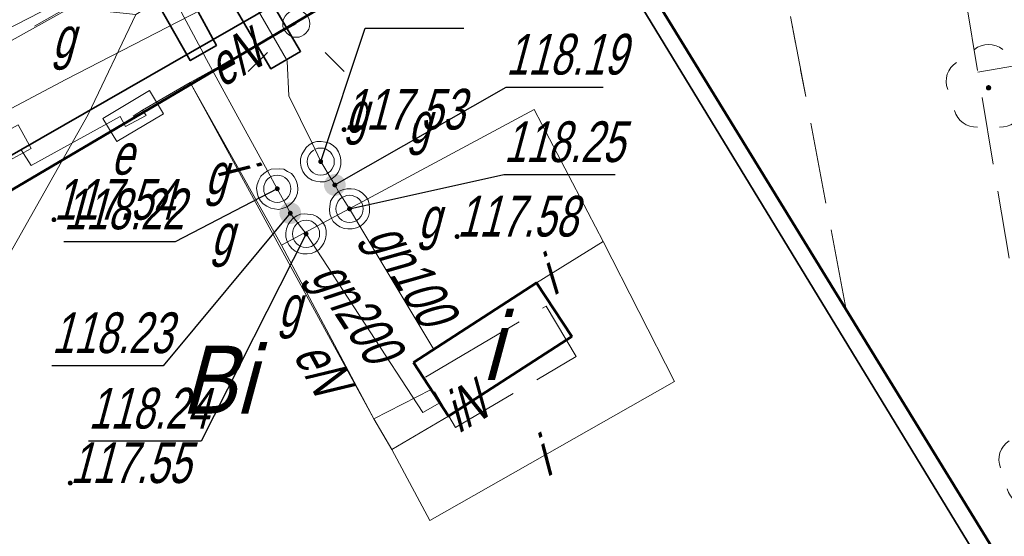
# Model space of a CAD drawing. Extents: x 7463256 to 7464485, y 5957341 to 5958260.
# Tile 168 of 256: x 7463908 to 7463927, y 5957737 to 5957747. Entities that reach past the tile are written whole.
import ezdxf
from ezdxf.enums import TextEntityAlignment as Align

# ---------------------------------------------------------------- set-up
doc = ezdxf.new("R2010")
doc.units = 0
doc.header["$MEASUREMENT"] = 0
for name, pattern in [('1.5_0.5', [2, 1.5, -0.5]), ('218-500', [1, 0.5, -0.5]), ('l219_500', [0]), ('mz1.0_0.5', [1.5, 1, -0.5]), ('mz1.25_0.5', [1.75, 1.25, -0.5]), ('mz2.0_0.5', [2.5, 2, -0.5])]:
    doc.linetypes.add(name, pattern=pattern)
doc.layers.get('0').update_dxf_attribs({"color": 2, "linetype": 'CONTINUOUS', "lineweight": 5})
for name, color, linetype in [('000 Inne (niezydentyfikowane)', 7, 'CONTINUOUS'), ('210-Oznaczenie użytku', 7, 'CONTINUOUS'), ('217-Granica konturu klasyfikcyjnego', 7, 'CONTINUOUS'), ('218-Granica użytku', 7, 'CONTINUOUS'), ('219-Linia granicy', 7, 'CONTINUOUS'), ('312-Budynek (powierzchnia)', 7, 'CONTINUOUS'), ('312-Funkcja i liczba kondygnacji', 7, 'CONTINUOUS'), ('chodnik (powierzchnia)', 7, 'CONTINUOUS'), ('drzewo liściaste (punkt)', 7, 'CONTINUOUS'), ('komora podziemna - przewód gazowy (powierzchnia)', 7, 'CONTINUOUS'), ('latarnia na słupie lub maszcie (punkt)', 7, 'CONTINUOUS'), ('ogrodzenie trwałe (linia)', 7, 'CONTINUOUS'), ('przewód elektroenergetyczny (linia)', 7, 'CONTINUOUS'), ('przewód elektroenergetyczny (linia)-Atr1', 7, 'CONTINUOUS'), ('przewód gazowy (linia)', 7, 'CONTINUOUS'), ('przewód gazowy (linia)-Atr1', 7, 'CONTINUOUS'), ('przewód inny (linia)', 7, 'CONTINUOUS'), ('przewód inny (linia)-Atr1', 7, 'CONTINUOUS'), ('przewód telekomunikacyjny (linia)', 7, 'CONTINUOUS'), ('punkt o określonej wysokości (sieć gazowa)', 7, 'CONTINUOUS'), ('punkt o określonej wysokości (sieć gazowa)-Atr2', 7, 'CONTINUOUS'), ('punkt o określonej wysokości (sieć gazowa)-Atr3', 7, 'CONTINUOUS'), ('rura ochronna - przewód gazowy (linia)', 7, 'CONTINUOUS'), ('skarpa nieumocniona (powierzchnia)', 7, 'CONTINUOUS'), ('szafa kablowa (punkt)', 7, 'CONTINUOUS'), ('szafa kablowa (punkt)-Atr17', 7, 'CONTINUOUS'), ('słup (punkt)', 7, 'CONTINUOUS'), ('urządzenie techniczne projektowane lub w budowie (sieć inna) - powierzchnia - ob. projektowany', 7, 'CONTINUOUS'), ('właz - siec gazowa (powierzchnia)-Atr17', 7, 'CONTINUOUS'), ('właz okrągły - siec gazowa (punkt)', 7, 'CONTINUOUS'), ('właz okrągły - siec gazowa (punkt)-Atr17', 7, 'CONTINUOUS'), ('zasuwa - siec gazowa (punkt)', 7, 'CONTINUOUS'), ('zasuwa - siec gazowa (punkt)-Atr17', 7, 'CONTINUOUS')]:
    doc.layers.add(name, color=color, linetype=linetype)
doc.styles.get("Standard").update_dxf_attribs({"font": 'txt', "width": 0.75})
doc.linetypes.add('902-500', pattern='A,3.75,0,[1,ksztalty.shx,S=0.5,R=0,X=0,Y=0],3.75', length=7.5)

# ---------------------------------------------------------------- blocks, each defined once
blk = doc.blocks.new('US17')
at = {"color": 0, "linetype": 'Continuous', "lineweight": 13}
for p, q in [((-0.5, -0.25), (-0.5, 0.25)), ((-0.5, 0.25), (0.5, 0.25)), ((0.5, -0.25), (0.5, 0.25)), ((-0.5, -0.25), (0.5, -0.25))]:
    blk.add_line(p, q, dxfattribs=at)
blk = doc.blocks.new('PW01')
at = {"linetype": 'Continuous', "lineweight": 13}
h = blk.add_hatch(color=0, dxfattribs=at)
edge = h.paths.add_edge_path()
edge.add_arc((0, 0), 0.045, 0, 360)
blk = doc.blocks.new('US22')
at = {"color": 0, "linetype": 'Continuous', "lineweight": 13}
blk.add_circle((0, 0), 0.25, dxfattribs=at)
blk = doc.blocks.new('US25')
at = {"linetype": 'Continuous', "lineweight": 0}
h = blk.add_hatch(color=0, dxfattribs=at)
edge = h.paths.add_edge_path()
edge.add_arc((0, 0), 0.2, 0, 360)
blk = doc.blocks.new('SM04')
at = {"color": 0, "linetype": 'Continuous', "lineweight": 13}
blk.add_circle((0, 0), 0.25, dxfattribs=at)
blk = doc.blocks.new('SM011')
at = {"color": 0, "linetype": 'Continuous', "lineweight": 13}
for p, q in [((-0.53, 0.531), (-0.883, 0.884)), ((0.531, 0.531), (0.884, 0.884)), ((-0.53, -0.53), (-0.883, -0.883)), ((0.531, -0.53), (0.884, -0.883))]:
    blk.add_line(p, q, dxfattribs=at)
blk = doc.blocks.new('OP021')
at = {"linetype": 'Continuous', "lineweight": 13}
h = blk.add_hatch(color=0, dxfattribs=at)
edge = h.paths.add_edge_path()
edge.add_arc((0, 0), 0.05, 0, 360)
at = {"color": 0, "linetype": 'Continuous', "lineweight": 13}
for centre, start, end in [((0, 0.4), 49.272, 130.728), ((-0.38, 0.124), 121.308, 202.548), ((0.38, 0.124), 337.452, 58.692), ((-0.235, -0.324), 193.221, 274.871), ((0.235, -0.324), 265.129, 346.779)]:
    blk.add_arc(centre, 0.4, start, end, dxfattribs=at)

msp = doc.modelspace()

# ---------------------------------------------------------------- linework, layer by layer
at = {"layer": '000 Inne (niezydentyfikowane)', "color": 7, "linetype": 'Continuous', "lineweight": 13}
msp.add_line((7463926.12, 5957745.74), (7463930.67, 5957746.5), dxfattribs=at)
at = {"layer": '217-Granica konturu klasyfikcyjnego', "color": 3, "linetype": '1.5_0.5', "lineweight": 18, "flags": 128}
for points in [[(7463923.7, 5957741.36), (7463921.83, 5957751.23)], [(7463918.62, 5957749.65), (7463923.7, 5957741.36)], [(7463923.7, 5957741.36), (7463926.6, 5957736.63)]]:
    msp.add_lwpolyline(points, dxfattribs=at)
at = {"layer": '218-Granica użytku', "color": 3, "linetype": '218-500', "lineweight": 18, "flags": 128}
for points in [[(7463923.7, 5957741.36), (7463921.83, 5957751.23)], [(7463923.7, 5957741.36), (7463918.62, 5957749.65)], [(7463903.46, 5957740.69), (7463915.4, 5957747.74)], [(7463926.6, 5957736.63), (7463923.7, 5957741.36)]]:
    msp.add_lwpolyline(points, dxfattribs=at)
at = {"layer": '219-Linia granicy', "color": 3, "linetype": 'l219_500', "lineweight": 50, "flags": 128}
for points in [[(7463926.6, 5957736.63), (7463918.62, 5957749.65)], [(7463915.4, 5957747.74), (7463903.46, 5957740.69)]]:
    msp.add_lwpolyline(points, dxfattribs=at)
at = {"layer": '312-Budynek (powierzchnia)', "color": 7, "linetype": 'Continuous', "lineweight": 50, "flags": 128}
msp.add_lwpolyline([(7463915.74, 5957740.39), (7463918, 5957741.86), (7463918.65, 5957740.87), (7463916.38, 5957739.4)], close=True, dxfattribs=at)
at = {"layer": 'chodnik (powierzchnia)', "color": 7, "linetype": 'mz1.0_0.5', "lineweight": 18, "flags": 128}
msp.add_lwpolyline([(7463897.94, 5957737.32), (7463895.06, 5957738.69), (7463867.07, 5957722.55), (7463865.02, 5957722.78), (7463861.53, 5957720.76), (7463859.76, 5957721.99), (7463858.71, 5957722.98), (7463858.08, 5957724.08), (7463857.99, 5957724.31), (7463857.91, 5957724.54), (7463857.85, 5957724.77), (7463857.8, 5957725.01), (7463857.79, 5957725.06), (7463860.5, 5957726.01), (7463865.44, 5957725.23), (7463868.79, 5957727.16), (7463908.13, 5957749.81), (7463908.16, 5957752.55), (7463910.63, 5957754.01), (7463911.87, 5957752.81), (7463913.12, 5957750.74), (7463912.16, 5957750.19), (7463910.29, 5957749.11), (7463910.21, 5957747.42), (7463900.62, 5957741.88), (7463900.92, 5957741.37), (7463899.52, 5957740.6)], close=True, dxfattribs=at)
at = {"layer": 'komora podziemna - przewód gazowy (powierzchnia)', "color": 40, "linetype": 'Continuous', "lineweight": 18, "flags": 128}
for points in [[(7463914.3, 5957743.83), (7463914.24, 5957743.78), (7463914.17, 5957743.74), (7463914.1, 5957743.72), (7463914.02, 5957743.72), (7463913.94, 5957743.73), (7463913.87, 5957743.75), (7463913.8, 5957743.79), (7463913.74, 5957743.85), (7463913.7, 5957743.91), (7463913.67, 5957743.99), (7463913.66, 5957744.06), (7463913.66, 5957744.14), (7463913.68, 5957744.22), (7463913.76, 5957744.35), (7463913.82, 5957744.4), (7463913.89, 5957744.44), (7463913.96, 5957744.46), (7463914.04, 5957744.46), (7463914.12, 5957744.45), (7463914.19, 5957744.43), (7463914.26, 5957744.39), (7463914.32, 5957744.33), (7463914.36, 5957744.27), (7463914.39, 5957744.19), (7463914.4, 5957744.12), (7463914.4, 5957744.04), (7463914.38, 5957743.96), (7463914.35, 5957743.89)], [(7463913.34, 5957743.23), (7463913.26, 5957743.21), (7463913.18, 5957743.22), (7463913.11, 5957743.23), (7463913.04, 5957743.27), (7463912.97, 5957743.31), (7463912.92, 5957743.37), (7463912.88, 5957743.44), (7463912.86, 5957743.52), (7463912.85, 5957743.6), (7463912.86, 5957743.67), (7463912.89, 5957743.75), (7463912.93, 5957743.82), (7463912.98, 5957743.87), (7463913.05, 5957743.92), (7463913.12, 5957743.95), (7463913.28, 5957743.96), (7463913.35, 5957743.95), (7463913.42, 5957743.91), (7463913.49, 5957743.87), (7463913.54, 5957743.81), (7463913.58, 5957743.74), (7463913.6, 5957743.66), (7463913.61, 5957743.58), (7463913.6, 5957743.51), (7463913.57, 5957743.43), (7463913.53, 5957743.36), (7463913.48, 5957743.31), (7463913.41, 5957743.26)], [(7463914.82, 5957742.95), (7463914.76, 5957742.9), (7463914.69, 5957742.87), (7463914.61, 5957742.85), (7463914.53, 5957742.85), (7463914.46, 5957742.86), (7463914.38, 5957742.89), (7463914.32, 5957742.93), (7463914.26, 5957742.99), (7463914.22, 5957743.06), (7463914.2, 5957743.13), (7463914.19, 5957743.21), (7463914.21, 5957743.36), (7463914.25, 5957743.43), (7463914.3, 5957743.49), (7463914.36, 5957743.54), (7463914.43, 5957743.57), (7463914.51, 5957743.59), (7463914.59, 5957743.59), (7463914.66, 5957743.58), (7463914.74, 5957743.55), (7463914.8, 5957743.51), (7463914.86, 5957743.45), (7463914.9, 5957743.38), (7463914.92, 5957743.31), (7463914.93, 5957743.23), (7463914.93, 5957743.15), (7463914.91, 5957743.08), (7463914.87, 5957743.01)], [(7463913.86, 5957742.4), (7463913.78, 5957742.39), (7463913.7, 5957742.39), (7463913.63, 5957742.41), (7463913.56, 5957742.44), (7463913.5, 5957742.49), (7463913.45, 5957742.55), (7463913.41, 5957742.62), (7463913.39, 5957742.7), (7463913.39, 5957742.78), (7463913.4, 5957742.85), (7463913.43, 5957742.93), (7463913.47, 5957742.99), (7463913.52, 5957743.05), (7463913.59, 5957743.09), (7463913.66, 5957743.12), (7463913.74, 5957743.13), (7463913.89, 5957743.11), (7463913.96, 5957743.08), (7463914.02, 5957743.03), (7463914.07, 5957742.97), (7463914.11, 5957742.9), (7463914.13, 5957742.82), (7463914.13, 5957742.74), (7463914.12, 5957742.67), (7463914.09, 5957742.59), (7463914.05, 5957742.53), (7463914, 5957742.47), (7463913.93, 5957742.43)]]:
    msp.add_lwpolyline(points, close=True, dxfattribs=at)
at = {"layer": 'ogrodzenie trwałe (linia)', "color": 7, "linetype": '902-500', "lineweight": 35, "flags": 128}
msp.add_lwpolyline([(7463915.13, 5957748.12), (7463914.01, 5957747.47), (7463903.01, 5957741.15), (7463911.13, 5957727.27), (7463917.34, 5957731.17), (7463926.17, 5957736.7), (7463918.15, 5957749.88), (7463917.59, 5957749.55)], dxfattribs=at)
at = {"layer": 'przewód elektroenergetyczny (linia)', "color": 1, "linetype": 'Continuous', "lineweight": 18, "flags": 128}
for points in [[(7463905.34, 5957744.65), (7463910.39, 5957747.47), (7463917.41, 5957751.56), (7463915.21, 5957755.68), (7463916.83, 5957758.97), (7463923.16, 5957762.79), (7463933.11, 5957768.77), (7463937.95, 5957771.76), (7463948.73, 5957777.67), (7463958.17, 5957782.94), (7463965.81, 5957787.46), (7463970.06, 5957789.96), (7463973.03, 5957791.65), (7463981.01, 5957796.06), (7463986.56, 5957799.06), (7463996.56, 5957804.36), (7464005.41, 5957809.42), (7464013.08, 5957813.88)], [(7463902.08, 5957732.09), (7463903.72, 5957733.73), (7463906.48, 5957736.06), (7463905.51, 5957737.51), (7463906.75, 5957739.64), (7463909.75, 5957744.96), (7463910.63, 5957746.8), (7463917.86, 5957751.23), (7463918.65, 5957752.25), (7463922.77, 5957754.46), (7463920.3, 5957760.39), (7463932.6, 5957767.49), (7463946.45, 5957775.24)], [(7463906.159, 5957713.024), (7463905.03, 5957723.75), (7463904.36, 5957727.36), (7463902.6, 5957732.13), (7463899.8, 5957738.65), (7463901.78, 5957741.41), (7463904.15, 5957744.42), (7463909.1, 5957746.96), (7463910.63, 5957746.8)], [(7463913.58, 5957746.63), (7463911.63, 5957745.55), (7463910.75, 5957745.04), (7463910.58, 5957744.93)], [(7463910.58, 5957744.93), (7463910.75, 5957745.04), (7463911.63, 5957745.55), (7463915.01, 5957739.35), (7463916.06, 5957739.89)]]:
    msp.add_lwpolyline(points, dxfattribs=at)
at = {"layer": 'przewód gazowy (linia)', "color": 40, "linetype": 'Continuous', "lineweight": 18, "flags": 128}
for points in [[(7463913.41, 5957745.94), (7463913.4, 5957745.97), (7463911.35, 5957749.52), (7463910.92, 5957750.29), (7463911.27, 5957750.5), (7463916.47, 5957753.7), (7463919.23, 5957755.37), (7463925.69, 5957759.08), (7463926.77, 5957759.74), (7463946.89, 5957771.3), (7463970.03, 5957784.62), (7463971.41, 5957783.17), (7463991.35, 5957794.53), (7464012.61, 5957806.95), (7464027.2, 5957815.6), (7464032.23, 5957818.93), (7464041.75, 5957824.64), (7464042.05, 5957824.82), (7464043.95, 5957825), (7464044.96, 5957825.49), (7464050.7, 5957829.04), (7464051.91, 5957829.79), (7464052.3, 5957830.01)], [(7463909.78, 5957749.71), (7463910.46, 5957748.72), (7463911.87, 5957746.08), (7463911.89, 5957746.04)], [(7463916.22, 5957739.65), (7463915.91, 5957739.47), (7463913.76, 5957742.76), (7463913.53, 5957743.06), (7463913.47, 5957743.14), (7463913.41, 5957743.26), (7463913.23, 5957743.59), (7463913.05, 5957743.92), (7463912.47, 5957744.98), (7463911.89, 5957746.04)], [(7463913.41, 5957745.94), (7463913.44, 5957745.3), (7463913.87, 5957744.43), (7463914.03, 5957744.09), (7463914.22, 5957743.77), (7463914.29, 5957743.66), (7463914.36, 5957743.54), (7463914.56, 5957743.22), (7463914.75, 5957742.9), (7463916.11, 5957740.63)]]:
    msp.add_lwpolyline(points, dxfattribs=at)
at = {"layer": 'przewód inny (linia)', "color": 7, "linetype": 'Continuous', "lineweight": 18, "flags": 128}
for points in [[(7463908.52, 5957744.31), (7463908.7, 5957744.02), (7463910.34, 5957744.92), (7463910.44, 5957744.74), (7463910.82, 5957744.94), (7463910.75, 5957745.04), (7463911.63, 5957745.55), (7463913.31, 5957742.55), (7463915.01, 5957739.35), (7463915.34, 5957738.79), (7463916.04, 5957737.48), (7463920.54, 5957740.04), (7463919.23, 5957742.62), (7463917.96, 5957745.05), (7463913.31, 5957742.55)], [(7463918, 5957741.86), (7463919.23, 5957742.62)], [(7463915.34, 5957738.79), (7463916.38, 5957739.4)]]:
    msp.add_lwpolyline(points, dxfattribs=at)
at = {"layer": 'przewód telekomunikacyjny (linia)', "color": 30, "linetype": 'Continuous', "lineweight": 18, "flags": 128}
msp.add_lwpolyline([(7463807.91, 5957656.58), (7463815.52, 5957671.75), (7463822.16, 5957684.99), (7463832.03, 5957695.92), (7463832.35, 5957696.28), (7463834.9, 5957699.17), (7463844.9, 5957710.16), (7463848.08, 5957713.21), (7463853.04, 5957716.14), (7463873.08, 5957726.55), (7463889.35, 5957734.99), (7463909.34, 5957745.6), (7463917.85, 5957749.99), (7463923.65, 5957753.01), (7463922.85, 5957761.06), (7463927.16, 5957763.19), (7463934.93, 5957767.49), (7463950.59, 5957776.24)], dxfattribs=at)
at = {"layer": 'punkt o określonej wysokości (sieć gazowa)-Atr2', "color": 7, "flags": 128}
for points in [[(7463914.03, 5957744.09), (7463914.85, 5957746.55), (7463916.665, 5957746.55)], [(7463914.29, 5957743.66), (7463917.44, 5957745.46), (7463919.23, 5957745.46)], [(7463914.56, 5957743.22), (7463917.4, 5957743.85), (7463919.449, 5957743.85)], [(7463913.23, 5957743.59), (7463911.35, 5957742.61), (7463909.301, 5957742.61)], [(7463913.47, 5957743.14), (7463911.13, 5957740.33), (7463909.081, 5957740.33)], [(7463913.76, 5957742.76), (7463911.83, 5957738.94), (7463909.755, 5957738.94)]]:
    msp.add_lwpolyline(points, dxfattribs=at)
at = {"layer": 'rura ochronna - przewód gazowy (linia)', "color": 40, "linetype": 'Continuous', "lineweight": 35, "flags": 128}
for points in [[(7463911.05, 5957749.33), (7463911.58, 5957749.67), (7463913.66, 5957746.12), (7463913.11, 5957745.8)], [(7463910.17, 5957748.53), (7463910.68, 5957748.86), (7463912.11, 5957746.23), (7463911.63, 5957745.95)]]:
    msp.add_lwpolyline(points, close=True, dxfattribs=at)
at = {"layer": 'skarpa nieumocniona (powierzchnia)', "color": 7, "linetype": 'mz1.25_0.5', "lineweight": 18, "flags": 128}
msp.add_lwpolyline([(7463940.46, 5957759.41), (7463942.67, 5957748.36), (7463942.63, 5957747.93), (7463942.63, 5957744.4), (7463942.78, 5957741.38), (7463942.81, 5957739.46), (7463943.2, 5957733.59), (7463939.14, 5957731.33), (7463938.91, 5957732.63), (7463938.49, 5957737.09), (7463937.92, 5957742), (7463937.4, 5957746.53), (7463937.05, 5957751.05), (7463936.73, 5957755.16), (7463934.55, 5957754.98), (7463935.53, 5957743.67), (7463936.23, 5957735.01), (7463936.6, 5957731.08), (7463936.81, 5957730.04), (7463932.34, 5957727.56), (7463931.57, 5957732.95), (7463927.25, 5957739), (7463925.81, 5957747.62), (7463926.62, 5957751.32), (7463926.97, 5957753.4), (7463930.89, 5957757.72), (7463935.01, 5957760.44)], close=True, dxfattribs=at)
at = {"layer": 'urządzenie techniczne projektowane lub w budowie (sieć inna) - powierzchnia - ob. projektowany', "color": 7, "linetype": 'mz2.0_0.5', "lineweight": 18, "flags": 128}
msp.add_lwpolyline([(7463915.96, 5957740.12), (7463918.18, 5957741.43), (7463918.73, 5957740.5), (7463916.51, 5957739.19)], close=True, dxfattribs=at)

# ---------------------------------------------------------------- block references
at = {"layer": 'drzewo liściaste (punkt)', "color": 94, "linetype": 'Continuous', "lineweight": 13}
for p in [(7463926.32, 5957745.45), (7463927.29, 5957738.48)]:
    msp.add_blockref('OP021', p, dxfattribs=at)
at = {"layer": 'latarnia na słupie lub maszcie (punkt)', "color": 7, "linetype": 'Continuous', "lineweight": 18}
msp.add_blockref('SM011', (7463913.58, 5957746.63), dxfattribs=at)
at = {"layer": 'punkt o określonej wysokości (sieć gazowa)', "color": 40, "linetype": 'Continuous', "lineweight": 13}
for p in [(7463914.46, 5957744.68), (7463914.03, 5957744.09), (7463913.23, 5957743.59), (7463914.56, 5957743.22), (7463909.12, 5957743.02), (7463913.76, 5957742.76), (7463916.54, 5957742.71), (7463909.42, 5957738.17)]:
    msp.add_blockref('PW01', p, dxfattribs=at)
for p, rotation in [((7463914.29, 5957743.66), 32.712), ((7463913.47, 5957743.14), 214.173)]:
    msp.add_blockref('PW01', p, dxfattribs=dict(at, rotation=rotation))
at = {"layer": 'szafa kablowa (punkt)', "color": 7, "linetype": 'Continuous', "lineweight": 18}
for p, rotation in [((7463910.58, 5957744.93), 30.964), ((7463908.14, 5957744.31), 208.5399999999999)]:
    msp.add_blockref('US17', p, dxfattribs=dict(at, rotation=rotation))
at = {"layer": 'słup (punkt)', "color": 7, "linetype": 'Continuous', "lineweight": 18}
msp.add_blockref('SM04', (7463913.58, 5957746.63), dxfattribs=at)
at = {"layer": 'właz okrągły - siec gazowa (punkt)', "color": 7, "linetype": 'Continuous', "lineweight": 18}
for p in [(7463914.03, 5957744.09), (7463913.23, 5957743.59), (7463914.56, 5957743.22), (7463913.76, 5957742.76)]:
    msp.add_blockref('US22', p, dxfattribs=at)
at = {"layer": 'zasuwa - siec gazowa (punkt)', "color": 7, "linetype": 'Continuous', "lineweight": 13}
for p, rotation in [((7463914.29, 5957743.66), 32.712), ((7463913.47, 5957743.14), 214.173)]:
    msp.add_blockref('US25', p, dxfattribs=dict(at, rotation=rotation))

# ---------------------------------------------------------------- texts
at = {"layer": '210-Oznaczenie użytku', "color": 3, "linetype": 'Continuous', "lineweight": 18, "oblique": 15, "width": 0.9}
msp.add_text('Bi', height=1.25, dxfattribs=at).set_placement((7463911.46, 5957739.45))
at = {"layer": '312-Funkcja i liczba kondygnacji', "color": 7, "linetype": 'Continuous', "lineweight": 18, "oblique": 15, "width": 0.9}
msp.add_text('i', height=1.25, dxfattribs=at).set_placement((7463917.17, 5957740.69), align=Align.MIDDLE_CENTER)
at = {"layer": 'przewód elektroenergetyczny (linia)-Atr1', "color": 1, "oblique": 15, "width": 0.72}
msp.add_text('eN', height=0.75, rotation=28.98, dxfattribs=at).set_placement((7463912.02, 5957745.77), align=Align.MIDDLE_LEFT)
msp.add_text('eN', height=0.75, rotation=-61.403, dxfattribs=at).set_placement((7463914.39, 5957740.49), align=Align.TOP_CENTER)
at = {"layer": 'przewód gazowy (linia)-Atr1', "color": 7, "oblique": 15, "width": 0.72}
msp.add_text('gn100', height=0.75, rotation=-59.073, dxfattribs=at).set_placement((7463914.87, 5957742.7))
msp.add_text('gn200', height=0.75, rotation=-56.836, dxfattribs=at).set_placement((7463914.14, 5957742.18), align=Align.MIDDLE_LEFT)
at = {"layer": 'przewód inny (linia)-Atr1', "color": 7, "oblique": 15, "width": 0.72}
for s, rotation, p in [('i', -60.751, (7463912.44, 5957744.1)), ('i', 31.711, (7463918.12, 5957741.93)), ('iN', 30.393, (7463916.38, 5957739.4)), ('i', 29.635, (7463918.01, 5957738.6))]:
    msp.add_text(s, height=0.75, rotation=rotation, dxfattribs=at).set_placement(p, align=Align.MIDDLE_LEFT)
at = {"layer": 'punkt o określonej wysokości (sieć gazowa)-Atr2', "color": 40, "oblique": 15, "width": 0.72}
for s, p in [('118.19', (7463917.44, 5957745.468)), ('118.25', (7463917.4, 5957743.857)), ('118.22', (7463909.301, 5957742.618)), ('118.23', (7463909.081, 5957740.338)), ('118.24', (7463909.755, 5957738.948))]:
    msp.add_text(s, height=0.75, dxfattribs=at).set_placement(p, align=Align.BOTTOM_LEFT)
at = {"layer": 'punkt o określonej wysokości (sieć gazowa)-Atr3', "color": 40, "oblique": 15, "width": 0.72}
for s, p in [('117.53', (7463914.46, 5957744.68)), ('117.54', (7463909.12, 5957743.02)), ('117.58', (7463916.54, 5957742.71)), ('117.55', (7463909.42, 5957738.17))]:
    msp.add_text(s, height=0.75, dxfattribs=at).set_placement(p)
at = {"layer": 'szafa kablowa (punkt)-Atr17', "color": 7, "oblique": 15, "width": 0.72}
msp.add_text('e', height=0.75, dxfattribs=at).set_placement((7463910.17, 5957743.85))
at = {"layer": 'właz - siec gazowa (powierzchnia)-Atr17', "color": 7, "oblique": 15, "width": 0.72}
msp.add_text('g', height=0.75, dxfattribs=at).set_placement((7463909.09, 5957746))
at = {"layer": 'właz okrągły - siec gazowa (punkt)-Atr17', "color": 7, "oblique": 15, "width": 0.72}
for p in [(7463914.48, 5957744.62), (7463911.9, 5957743.49), (7463913.25, 5957741.05)]:
    msp.add_text('g', height=0.75, dxfattribs=at).set_placement(p)
msp.add_text('g', height=0.75, dxfattribs=at).set_placement((7463916.02, 5957742.68), align=Align.CENTER)
at = {"layer": 'zasuwa - siec gazowa (punkt)-Atr17', "color": 7, "oblique": 15, "width": 0.72}
for p in [(7463915.64, 5957744.43), (7463912.01, 5957742.37)]:
    msp.add_text('g', height=0.75, dxfattribs=at).set_placement(p)

doc.saveas('drawing.dxf')
